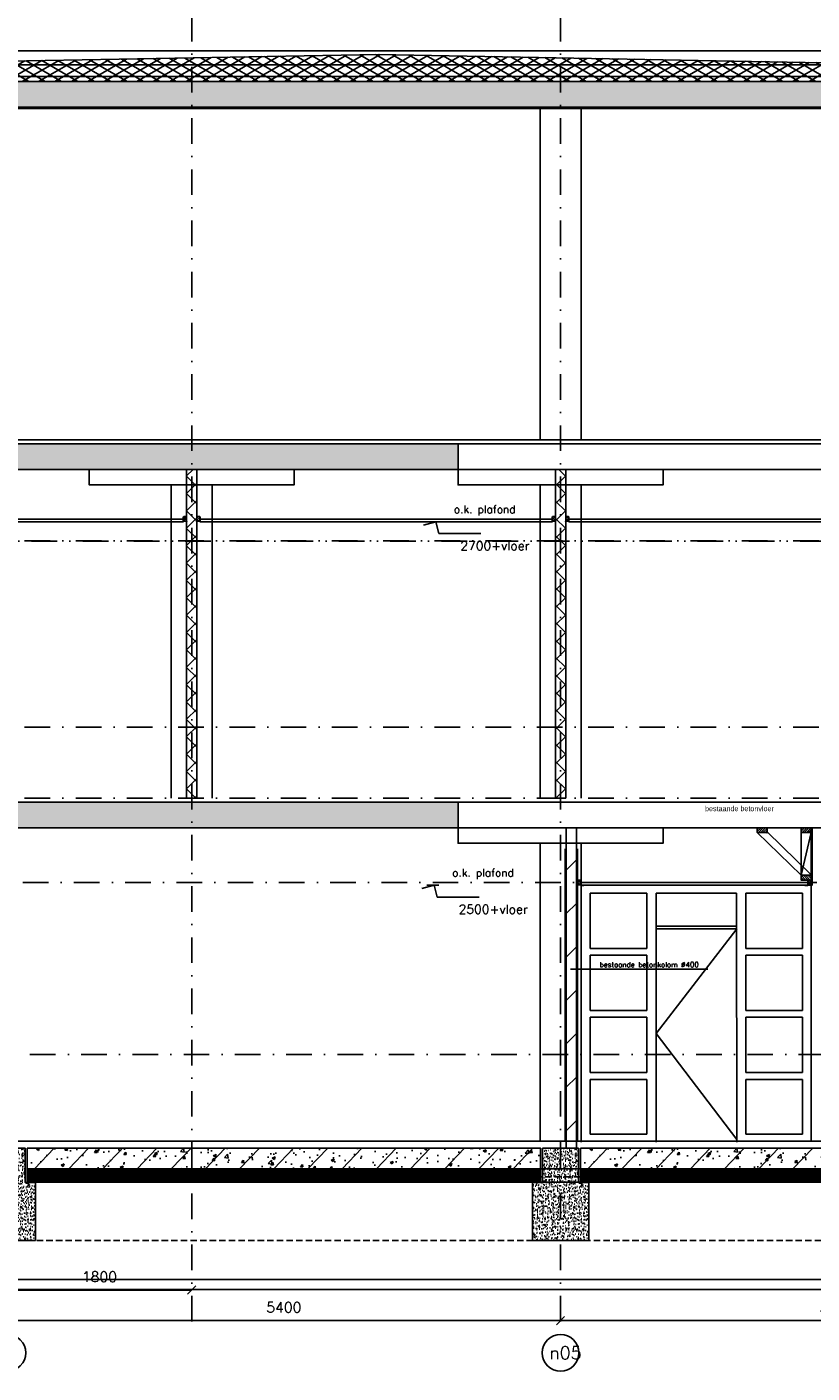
# Model space of a CAD drawing. Extents: x 0 to 317513, y 0 to 193913.
# Tile 7 of 105: x 171814 to 179477, y 90181 to 103329. Entities that reach past the tile are written whole.
import ezdxf
from ezdxf.enums import TextEntityAlignment as Align

# ---------------------------------------------------------------- set-up
doc = ezdxf.new("R2010")
doc.units = 0
doc.header["$LTSCALE"] = 20
doc.header["$MEASUREMENT"] = 0
doc.header["$PDSIZE"] = -1
for name, pattern in [('DASHDOT', [25, 12.5, -6.25, 0, -6.25]), ('DD1', [2.66667, 1.66667, -0.5, 0, -0.5]), ('HIDDEN', [9.375, 6.25, -3.125]), ('HIDDEN2', [4.6875, 3.125, -1.5625])]:
    doc.linetypes.add(name, pattern=pattern)
doc.layers.get('0').update_dxf_attribs({"linetype": 'CONTINUOUS'})
doc.layers.get('DEFPOINTS').update_dxf_attribs({"linetype": 'CONTINUOUS'})
for name, color, linetype in [('A--01A1_ACEER', 1, 'CONTINUOUS'), ('A--A21--_F-23-', 9, 'CONTINUOUS'), ('A--A22--_F123-', 9, 'CONTINUOUS'), ('A--A23--_F--3-', 9, 'CONTINUOUS'), ('A--A25--_F--3-', 9, 'CONTINUOUS'), ('A--A42--_F-23-', 9, 'CONTINUOUS'), ('A--L$7A3-_STRAMIEN', 3, 'CONTINUOUS'), ('A--L13D2_VLOEREN', 2, 'CONTINUOUS'), ('A--L13D3_VLOEREN', 3, 'CONTINUOUS'), ('A--L13DC4_VLOEREN', 4, 'HIDDEN'), ('A--L21--', 3, 'CONTINUOUS'), ('A--L21--_F-23-', 4, 'CONTINUOUS'), ('A--L22--', 3, 'CONTINUOUS'), ('A--L22--_F--3-', 7, 'CONTINUOUS'), ('A--L22D2_BINNENWAND', 2, 'CONTINUOUS'), ('A--L23--', 7, 'CONTINUOUS'), ('A--L23--_F--3-', 7, 'CONTINUOUS'), ('A--L25--', 7, 'CONTINUOUS'), ('A--L25--_F-23-', 7, 'CONTINUOUS'), ('A--L28D1_KONSTRUKTIES', 1, 'CONTINUOUS'), ('A--L28DC1_KONSTRUKTIES', 1, 'HIDDEN2'), ('A--L31--', 2, 'CONTINUOUS'), ('A--L31--_F123--A1-BINNENKOZ', 1, 'CONTINUOUS'), ('A--L31D1_BUITENKOZIJN', 1, 'CONTINUOUS'), ('A--L32A1_BINNENKOZIJN', 1, 'CONTINUOUS'), ('A--L35-D2-_PLAFONDS', 2, 'CONTINUOUS'), ('A--L35-D4-_PLAFONDS', 4, 'CONTINUOUS'), ('A--L42--', 7, 'CONTINUOUS'), ('A--L42--_F-23-', 7, 'CONTINUOUS'), ('A--M$1A-_F123-', 1, 'CONTINUOUS'), ('A--M01A1_MAATVOERING', 1, 'CONTINUOUS'), ('A--M01B1_HOOGTE_MAATV', 1, 'CONTINUOUS'), ('A--T$1A-_F123_20', 1, 'CONTINUOUS'), ('A--T$7A-_STRAMIEN', 2, 'CONTINUOUS'), ('A--T$7A8-_STRAMIEN', 8, 'DASHDOT'), ('A--T01A-25_TEKST', 2, 'CONTINUOUS'), ('A--T01B2_HOOGTE_MAATV', 2, 'CONTINUOUS'), ('A--T01B3_HOOGTE_MAATV', 3, 'CONTINUOUS'), ('STRAMIEN', 8, 'DD1'), ('X--LR---_CP', 7, 'CONTINUOUS')]:
    doc.layers.add(name, color=color, linetype=linetype)
doc.styles.add('ALFA-0_25', font='ROMANS')
doc.styles.add('EB2', font='ARIAL.TTF')
doc.styles.add('HIEMSTRA', font='romans.shx')
doc.styles.add('HOOGTEXT', font='ROMANS.shx', dxfattribs={"height": 2.5})
doc.dimstyles.get("Standard").update_dxf_attribs({"dimscale": 40, "dimtxt": 2.5, "dimasz": 2, "dimexe": 0.3, "dimexo": 0.3, "dimgap": 2, "dimtad": 1, "dimdec": 0, "dimzin": 0, "dimdsep": 46, "dimtxsty": 'HIEMSTRA', "dimblk1": 'OBLIQUE', "dimblk2": 'OBLIQUE', "dimsah": 1, "dimcen": 0.09, "dimdle": 0.3, "dimclrd": 1, "dimclre": 1, "dimclrt": 3, "dimadec": 0, "dimazin": 0, "dimtfac": 1, "dimtdec": 4, "dimtix": 1, "dimtmove": 2, "dimatfit": 3, "dimldrblk": 'OBLIQUE', "dimfxl": 0, "dimtvp": 625, "dimtolj": 1, "dimtzin": 0, "dimarcsym": 0})
pattern_1 = [(45, (0, 0), (-10.6066, 10.6066), [])]

# ---------------------------------------------------------------- blocks, each defined once
blk = doc.blocks.new('*U917')
at = {"layer": 'A--L23--_F--3-', "color": 2, "linetype": 'Continuous'}
blk.add_lwpolyline([(0, 0), (0, -20), (-16133, -20), (-16133, 0)], dxfattribs=at)
blk = doc.blocks.new('*U909')
at = {"layer": 'A--L23--_F--3-', "color": 2, "linetype": 'Continuous'}
blk.add_lwpolyline([(0, 0), (0, -20), (-16034, -20), (-16034, 0)], dxfattribs=at)
blk = doc.blocks.new('_OBLIQUE')
at = {"color": 0, "linetype": 'ByBlock'}
blk.add_line((-0.5, -0.5), (0.5, 0.5), dxfattribs=at)
blk = doc.blocks.new('*D184')
at = {"color": 1, "linetype": 'ByBlock'}
for p, q in [((177022, 90705), (177022, 90693)), ((177022, 90693), (182422, 90693)), ((182422, 90705), (182422, 90693))]:
    blk.add_line(p, q, dxfattribs=at)
at = {"layer": 'DEFPOINTS', "color": 0, "linetype": 'ByBlock'}
for p in [(177022, 90693), (182422, 90693), (182422, 90693)]:
    blk.add_point(p, dxfattribs=at)
at = {"color": 1, "linetype": 'ByBlock', "xscale": 80, "yscale": 80, "zscale": 80, "rotation": 180}
blk.add_blockref('_OBLIQUE', (177022, 90693), dxfattribs=at)
at = {"color": 1, "linetype": 'ByBlock', "xscale": 80, "yscale": 80, "zscale": 80}
blk.add_blockref('_OBLIQUE', (182422, 90693), dxfattribs=at)
at = {"color": 3, "linetype": 'ByBlock', "insert": (179722, 90823), "char_height": 100, "attachment_point": 5, "style": 'HIEMSTRA'}
blk.add_mtext('\\A1;5400', dxfattribs=at)
blk = doc.blocks.new('*D185')
at = {"color": 1, "linetype": 'ByBlock'}
for p, q in [((171622, 90705), (171622, 90693)), ((171622, 90693), (177022, 90693)), ((177022, 90705), (177022, 90693))]:
    blk.add_line(p, q, dxfattribs=at)
at = {"layer": 'DEFPOINTS', "color": 0, "linetype": 'ByBlock'}
for p in [(171622, 90693), (177022, 90693), (177022, 90693)]:
    blk.add_point(p, dxfattribs=at)
at = {"color": 1, "linetype": 'ByBlock', "xscale": 80, "yscale": 80, "zscale": 80, "rotation": 180}
blk.add_blockref('_OBLIQUE', (171622, 90693), dxfattribs=at)
at = {"color": 1, "linetype": 'ByBlock', "xscale": 80, "yscale": 80, "zscale": 80}
blk.add_blockref('_OBLIQUE', (177022, 90693), dxfattribs=at)
at = {"color": 3, "linetype": 'ByBlock', "insert": (174322, 90823), "char_height": 100, "attachment_point": 5, "style": 'HIEMSTRA'}
blk.add_mtext('\\A1;5400', dxfattribs=at)
blk = doc.blocks.new('*U872')
at = {"layer": 'A--A22--_F123-', "linetype": 'Continuous'}
h = blk.add_hatch(dxfattribs=at)
h.set_pattern_fill('ALFALINE', color=256, scale=300, style=0)
h.set_pattern_definition([(45, (-177127.34, -92375.9), (-212.13203, 212.13203), [])])
h.paths.add_polyline_path([(0, 0), (-50, 0), (-50, 3130), (0, 3130), (50, 3130), (50, 0)])
at = {"layer": 'A--L22--_F--3-', "color": 4, "linetype": 'Continuous'}
for points in [[(0, 0), (-50, 0), (-50, 3130), (0, 3130)], [(0, 0), (50, 0), (50, 3130), (0, 3130)]]:
    blk.add_lwpolyline(points, dxfattribs=at)
blk = doc.blocks.new('Q020283-')
at = {"layer": 'A--A25--_F--3-'}
h = blk.add_hatch(dxfattribs=at)
h.set_pattern_fill('ALFALINE', color=256, scale=15, style=0, pattern_type=2)
h.set_pattern_definition(pattern_1)
h.paths.add_polyline_path([(0, 0), (0, 96), (46, 96), (46, 0)])
at = {"layer": 'A--L25--_F-23-', "color": 2, "linetype": 'Continuous'}
blk.add_lwpolyline([(0, 0), (0, 96), (46, 96), (46, 0)], close=True, dxfattribs=at)
at = {"layer": 'X--LR---_CP'}
for p in [(0, 0), (0, 0), (46, 0)]:
    blk.add_point(p, dxfattribs=at)
blk = doc.blocks.new('*U871')
at = {"layer": 'A--A42--_F-23-', "linetype": 'Continuous'}
h = blk.add_hatch(dxfattribs=at)
h.set_pattern_fill('ALFALINE', color=256, scale=40, style=0)
h.set_pattern_definition([(45, (-179472.002, -95505.898), (-28.284271, 28.284271), [])])
h.paths.add_polyline_path([(0, 0), (5, 0), (5, -560), (0, -560), (-5, -560), (-5, 0)])
at = {"layer": 'A--L42--_F-23-', "color": 2, "linetype": 'Continuous'}
for points in [[(0, 0), (-5, 0), (-5, -560), (0, -560)], [(0, 0), (5, 0), (5, -560), (0, -560)]]:
    blk.add_lwpolyline(points, dxfattribs=at)
blk = doc.blocks.new('Q020259-')
at = {"layer": 'A--A25--_F--3-'}
h = blk.add_hatch(dxfattribs=at)
h.set_pattern_fill('ALFALINE', color=256, scale=15, style=0, pattern_type=2)
h.set_pattern_definition(pattern_1)
h.paths.add_polyline_path([(0, 0), (0, 46), (28, 46), (28, 0)])
at = {"layer": 'A--L25--_F-23-', "color": 2, "linetype": 'Continuous'}
blk.add_lwpolyline([(0, 0), (0, 46), (28, 46), (28, 0)], close=True, dxfattribs=at)
at = {"layer": 'X--LR---_CP'}
for p in [(0, 0), (0, 0), (28, 0)]:
    blk.add_point(p, dxfattribs=at)
blk = doc.blocks.new('*U870')
at = {"layer": 'A--A22--_F123-', "linetype": 'Continuous'}
h = blk.add_hatch(dxfattribs=at)
h.set_pattern_fill('ALFAKRS', color=256, scale=120, style=0)
h.set_pattern_definition([(45, (-177022.34, -95795.9), (-84.852814, 84.852814), []), (135, (-177022.34, -95795.9), (-84.852814, -84.852814), [])])
h.paths.add_polyline_path([(0, 0), (-50, 0), (-50, 3210), (0, 3210), (50, 3210), (50, 0)])
at = {"layer": 'A--L22--_F--3-', "color": 3, "linetype": 'Continuous'}
for points in [[(0, 0), (-50, 0), (-50, 3210), (0, 3210)], [(0, 0), (50, 0), (50, 3210), (0, 3210)]]:
    blk.add_lwpolyline(points, dxfattribs=at)
blk = doc.blocks.new('*U869')
at = {"layer": 'A--A22--_F123-', "linetype": 'Continuous'}
h = blk.add_hatch(dxfattribs=at)
h.set_pattern_fill('ALFAKRS', color=256, scale=120, style=0)
h.set_pattern_definition([(45, (-173422.34, -95795.9), (-84.852814, 84.852814), []), (135, (-173422.34, -95795.9), (-84.852814, -84.852814), [])])
h.paths.add_polyline_path([(0, 0), (-50, 0), (-50, 3210), (0, 3210), (50, 3210), (50, 0)])
at = {"layer": 'A--L22--_F--3-', "color": 3, "linetype": 'Continuous'}
for points in [[(0, 0), (-50, 0), (-50, 3210), (0, 3210)], [(0, 0), (50, 0), (50, 3210), (0, 3210)]]:
    blk.add_lwpolyline(points, dxfattribs=at)
blk = doc.blocks.new('*D254')
at = {"color": 1, "linetype": 'ByBlock'}
for p, q in [((171622, 91004), (171622, 90992)), ((173422, 90992), (171622, 90992)), ((173422, 91004), (173422, 90992))]:
    blk.add_line(p, q, dxfattribs=at)
at = {"layer": 'DEFPOINTS', "color": 0, "linetype": 'ByBlock'}
for p in [(171622, 90992), (171622, 90992), (173422, 90992)]:
    blk.add_point(p, dxfattribs=at)
at = {"color": 1, "linetype": 'ByBlock', "xscale": 80, "yscale": 80, "zscale": 80, "rotation": 180}
blk.add_blockref('_OBLIQUE', (171622, 90992), dxfattribs=at)
at = {"color": 1, "linetype": 'ByBlock', "xscale": 80, "yscale": 80, "zscale": 80}
blk.add_blockref('_OBLIQUE', (173422, 90992), dxfattribs=at)
at = {"color": 3, "linetype": 'ByBlock', "insert": (172522, 91122), "char_height": 100, "attachment_point": 5, "style": 'HIEMSTRA'}
blk.add_mtext('\\A1;1800', dxfattribs=at)
blk = doc.blocks.new('HOOGTEP')
at = {"layer": 'A--M01A1_MAATVOERING'}
for p, q in [((-2.41, 0.65), (0, 0)), ((0, 0), (0.62, 2.33)), ((0.62, 2.33), (8.79, 2.33))]:
    blk.add_line(p, q, dxfattribs=at)
at = {"layer": 'A--M01B1_HOOGTE_MAATV'}
blk.add_line((-1.38, 0), (0.91, 0), dxfattribs=at)
at = {"layer": 'A--T01B2_HOOGTE_MAATV', "style": 'HOOGTEXT', "flags": 4}
blk.add_attdef('TEKST', (1.84, -0.67), '', height=1.5, dxfattribs=at)
at = {"layer": 'A--T01B3_HOOGTE_MAATV', "style": 'HOOGTEXT', "flags": 4}
blk.add_attdef('HOOGTE', (1.67, 3.82), '', height=1.75, dxfattribs=at)
blk = doc.blocks.new('*U698')
at = {"layer": 'A--L23--_F--3-', "color": 2, "linetype": 'Continuous'}
blk.add_lwpolyline([(0, 0), (0, 20), (16034, 20), (16034, 0)], dxfattribs=at)

msp = doc.modelspace()

# ---------------------------------------------------------------- hatches: boundary and pattern name
at = {"layer": 'A--A21--_F-23-'}
h = msp.add_hatch(dxfattribs=at)
h.set_pattern_fill('ALFAISO', color=256, scale=80, angle=270, style=0)
h.set_pattern_definition([(330, (-40, 7e-15), (40, 69.282032), []), (30, (-40, 7e-15), (-40, 69.282032), [])])
h.paths.add_polyline_path([(168057.3, 102991.4), (169822.3, 102960.1), (175242.7, 103059.2), (180622.3, 102959.8), (184090.6, 103059.2), (184090.6, 102795.8), (168057.3, 102796.1)])
at = {"layer": 'A--A23--_F--3-'}
h = msp.add_hatch(dxfattribs=at)
h.set_pattern_fill('ALFABET', color=256, scale=40, angle=1, style=0, pattern_type=2)
h.set_pattern_definition([(134, (397244.69, 7040), (172.64155, 166.718), []), (129, (397244.69, 7040), (-287.29845, -20.08986), [30, -330]), (184, (397244.7, 7040), (60.7431, 299.8624), [24, -264]), (78.5486, (397220.74, 7038.33), (-226.55556, 279.77237), [25.49608, -280.45684]), (132.8158, (397246.1, 7120), (-427.9869, -58.74715), [45, -495]), (82.3644, (397210.4, 7115.1), (-367.00786, 396.11265), [38.2441, -420.6852]), (187.8158, (397246.1, 7120), (-367.00755, 396.1129), [36, -396]), (158, (397205.74, 7100.7), (-241.53712, -156.85604), [30, -330]), (213, (397205.74, 7100.7), (-92.24906, 291.7144), [24, -264]), (107.5486, (397185.6, 7087.62), (-333.7863, 134.8581), [25.49608, -280.45684]), (141.5, (397244.69, 7040), (-2.53928, 133.22215), [0, -260.8, 0, -268, 0, -265]), (171.5, (397244.69, 7040), (-102.458415, 159.577135), [0, -152.8, 0, -254.8, 0, -101]), (211.5, (397333.87, 7038.44), (-213.653908, -5.29398), [0, -100, 0, -312, 0, -414]), (221.5, (397373.87, 7037.75), (-232.54011, 44.1071), [0, -130, 0, -207.2, 0, -294]), (221.5, (397373.87, 7037.75), (-232.54011, 44.1071), [0, -130, 0, -207.2, 0, -294])])
h.paths.add_polyline_path([(184090.6, 102545.9), (167967.3, 102545.9), (167967.4, 102795.9), (184090.5, 102795.9)])
h = msp.add_hatch(dxfattribs=at)
h.set_pattern_fill('ALFABET', color=256, scale=40, angle=1, style=0, pattern_type=2)
h.set_pattern_definition([(134, (397244.69, 3500), (172.64155, 166.718), []), (129, (397244.69, 3500), (-287.29845, -20.08986), [30, -330]), (184, (397244.7, 3500), (60.7431, 299.8624), [24, -264]), (78.5486, (397220.74, 3498.33), (-226.55556, 279.77237), [25.49608, -280.45684]), (132.8158, (397246.1, 3580), (-427.9869, -58.74715), [45, -495]), (82.3644, (397210.4, 3575.1), (-367.00786, 396.11265), [38.2441, -420.6852]), (187.8158, (397246.1, 3580), (-367.00755, 396.1129), [36, -396]), (158, (397205.74, 3560.7), (-241.53712, -156.85604), [30, -330]), (213, (397205.74, 3560.7), (-92.24906, 291.7144), [24, -264]), (107.5486, (397185.6, 3547.62), (-333.7863, 134.8581), [25.49608, -280.45684]), (141.5, (397244.69, 3500), (-2.53928, 133.22215), [0, -260.8, 0, -268, 0, -265]), (171.5, (397244.69, 3500), (-102.458415, 159.577135), [0, -152.8, 0, -254.8, 0, -101]), (211.5, (397333.87, 3498.44), (-213.653908, -5.29398), [0, -100, 0, -312, 0, -414]), (221.5, (397373.87, 3497.75), (-232.54011, 44.1071), [0, -130, 0, -207.2, 0, -294]), (221.5, (397373.87, 3497.75), (-232.54011, 44.1071), [0, -130, 0, -207.2, 0, -294])])
h.paths.add_polyline_path([(176022.3, 99005.9), (167967.3, 99005.9), (167967.3, 99255.9), (176022.3, 99255.9)])
h = msp.add_hatch(dxfattribs=at)
h.set_pattern_fill('ALFABET', color=256, scale=40, angle=1, style=0, pattern_type=2)
h.set_pattern_definition([(134, (397244.69, 0), (172.64155, 166.718), []), (129, (397244.69, 0), (-287.29845, -20.08986), [30, -330]), (184, (397244.7, 0), (60.7431, 299.8624), [24, -264]), (78.5486, (397220.74, -1.67), (-226.55556, 279.77237), [25.49608, -280.45684]), (132.8158, (397246.1, 80), (-427.9869, -58.74715), [45, -495]), (82.3644, (397210.4, 75.1), (-367.00786, 396.11265), [38.2441, -420.6852]), (187.8158, (397246.1, 80), (-367.00755, 396.1129), [36, -396]), (158, (397205.74, 60.7), (-241.53712, -156.85604), [30, -330]), (213, (397205.74, 60.7), (-92.24906, 291.7144), [24, -264]), (107.5486, (397185.6, 47.62), (-333.7863, 134.8581), [25.49608, -280.45684]), (141.5, (397244.69, 0), (-2.53928, 133.22215), [0, -260.8, 0, -268, 0, -265]), (171.5, (397244.69, 0), (-102.458415, 159.577135), [0, -152.8, 0, -254.8, 0, -101]), (211.5, (397333.87, -1.56), (-213.653908, -5.29398), [0, -100, 0, -312, 0, -414]), (221.5, (397373.87, -2.25), (-232.54011, 44.1071), [0, -130, 0, -207.2, 0, -294]), (221.5, (397373.87, -2.25), (-232.54011, 44.1071), [0, -130, 0, -207.2, 0, -294])])
h.paths.add_polyline_path([(176022.3, 95505.9), (145228, 95505.9), (145228, 95755.9), (176022.3, 95755.9)])
h = msp.add_hatch(dxfattribs=at)
h.set_pattern_fill('AR-CONC', color=256, scale=10, style=0, pattern_type=2)
h.set_pattern_definition([(50, (-2018.506, 0), (71.726018, -6.275213), [7.5, -82.5]), (355, (-2018.506, 0), (-13.875133, 75.219213), [6, -66]), (100.4514, (-2012.53, -0.52), (57.850938, 68.943954), [6.37402, -70.11421]), (46.1842, (-2018.51, 20), (106.724105, -16.5519), [11.25, -123.75]), (96.6356, (-2009.61, 18.62), (93.46627, 97.411787), [9.56103, -105.1713]), (351.1842, (-2018.51, 20), (93.466195, 97.41186), [9, -99]), (21, (-2008.506, 15), (59.690705, -40.261889), [7.5, -82.5]), (326, (-2008.506, 15), (24.331533, 72.515005), [6, -66]), (71.4514, (-2003.53, 11.645), (84.022263, 32.25305), [6.37402, -70.11421]), (37.5, (-2018.506, 0), (1.2159855, 33.2893854), [0, -65.2, 0, -67, 0, -66.25]), (7.5, (-2018.506, 0), (26.306954, 39.441171), [0, -38.2, 0, -63.7, 0, -25.25]), (327.5, (-2040.806, 0), (53.3822436, -2.255487), [0, -25, 0, -78, 0, -103.5]), (317.5, (-2050.806, 0), (58.318617, 10.010498), [0, -32.5, 0, -51.8, 0, -73.5])])
h.paths.add_polyline_path([(171447.3, 92375.9), (171797.3, 92375.9), (171797.3, 92040.9), (171897.3, 92040.9), (171897.3, 91475.9), (171347.3, 91475.9), (171347.3, 92040.9), (171447.3, 92040.9)])
h = msp.add_hatch(dxfattribs=at)
h.set_pattern_fill('ALFABET', color=256, scale=40, angle=1, style=0, pattern_type=2)
h.set_pattern_definition([(46, (155460.76, 93821.48), (-172.6416, 166.718), []), (51, (155460.76, 93821.48), (287.2984, -20.0899), [30, -330]), (356, (155460.76, 93821.48), (-60.743, 299.8624), [24, -264]), (101.4514, (155484.7, 93819.8), (226.5556, 279.7724), [25.496, -280.457]), (47.1842, (155459.36, 93901.46), (427.987, -58.747), [45, -495]), (97.6356, (155495.03, 93896.57), (367.008, 396.113), [38.244, -420.685]), (352.1842, (155459.36, 93901.46), (367.008, 396.113), [36, -396]), (22, (155499.7, 93882.17), (241.537, -156.856), [30, -330]), (327, (155499.7, 93882.17), (92.249, 291.7144), [24, -264]), (72.4514, (155519.83, 93869.1), (333.7863, 134.858), [25.496, -280.457]), (38.5, (155460.76, 93821.48), (2.5393, 133.22215), [0, -260.8, 0, -268, 0, -265]), (8.5, (155460.76, 93821.48), (102.4584, 159.5771), [0, -152.8, 0, -254.8, 0, -101]), (328.5, (155371.57, 93819.92), (213.6539, -5.294), [0, -100, 0, -312, 0, -414]), (318.5, (155331.58, 93819.22), (232.5401, 44.1071), [0, -130, 0, -207.2, 0, -294]), (318.5, (155331.58, 93819.22), (232.5401, 44.1071), [0, -130, 0, -207.2, 0, -294])])
h.paths.add_polyline_path([(171817.3, 92175.9), (176827.3, 92175.9), (176827.3, 92375.9), (171817.3, 92375.9)])
h = msp.add_hatch(dxfattribs=at)
h.set_pattern_fill('AR-CONC', color=256, scale=10, style=0, pattern_type=2)
h.set_pattern_definition([(50, (3381.494, 0), (71.726018, -6.275213), [7.5, -82.5]), (355, (3381.494, 0), (-13.875133, 75.219213), [6, -66]), (100.4514, (3387.47, -0.52), (57.850938, 68.943954), [6.37402, -70.11421]), (46.1842, (3381.49, 20), (106.724105, -16.5519), [11.25, -123.75]), (96.6356, (3390.39, 18.62), (93.46627, 97.411787), [9.56103, -105.1713]), (351.1842, (3381.49, 20), (93.466195, 97.41186), [9, -99]), (21, (3391.494, 15), (59.690705, -40.261889), [7.5, -82.5]), (326, (3391.494, 15), (24.331533, 72.515005), [6, -66]), (71.4514, (3396.47, 11.645), (84.022263, 32.25305), [6.37402, -70.11421]), (37.5, (3381.494, 0), (1.2159855, 33.2893854), [0, -65.2, 0, -67, 0, -66.25]), (7.5, (3381.494, 0), (26.306954, 39.441171), [0, -38.2, 0, -63.7, 0, -25.25]), (327.5, (3359.194, 0), (53.3822436, -2.255487), [0, -25, 0, -78, 0, -103.5]), (317.5, (3349.194, 0), (58.318617, 10.010498), [0, -32.5, 0, -51.8, 0, -73.5])])
h.paths.add_polyline_path([(176847.3, 92375.9), (177197.3, 92375.9), (177197.3, 92040.9), (177297.3, 92040.9), (177297.3, 91475.9), (176747.3, 91475.9), (176747.3, 92040.9), (176847.3, 92040.9)])
h = msp.add_hatch(dxfattribs=at)
h.set_pattern_fill('ALFABET', color=256, scale=40, angle=1, style=0, pattern_type=2)
h.set_pattern_definition([(46, (160860.76, 93821.48), (-172.6416, 166.718), []), (51, (160860.76, 93821.48), (287.2984, -20.0899), [30, -330]), (356, (160860.76, 93821.48), (-60.743, 299.8624), [24, -264]), (101.4514, (160884.7, 93819.8), (226.5556, 279.7724), [25.496, -280.457]), (47.1842, (160859.36, 93901.46), (427.987, -58.747), [45, -495]), (97.6356, (160895.03, 93896.57), (367.008, 396.113), [38.244, -420.685]), (352.1842, (160859.36, 93901.46), (367.008, 396.113), [36, -396]), (22, (160899.7, 93882.17), (241.537, -156.856), [30, -330]), (327, (160899.7, 93882.17), (92.249, 291.7144), [24, -264]), (72.4514, (160919.83, 93869.1), (333.7863, 134.858), [25.496, -280.457]), (38.5, (160860.76, 93821.48), (2.5393, 133.22215), [0, -260.8, 0, -268, 0, -265]), (8.5, (160860.76, 93821.48), (102.4584, 159.5771), [0, -152.8, 0, -254.8, 0, -101]), (328.5, (160771.57, 93819.92), (213.6539, -5.294), [0, -100, 0, -312, 0, -414]), (318.5, (160731.58, 93819.22), (232.5401, 44.1071), [0, -130, 0, -207.2, 0, -294]), (318.5, (160731.58, 93819.22), (232.5401, 44.1071), [0, -130, 0, -207.2, 0, -294])])
h.paths.add_polyline_path([(177217.3, 92175.9), (182227.3, 92175.9), (182227.3, 92375.9), (177217.3, 92375.9)])
h = msp.add_hatch(dxfattribs=at)
h.set_pattern_fill('ALFAKRS', color=256, scale=10, style=0, pattern_type=2)
h.set_pattern_definition([(45, (108988.517, 10), (-7.0710678, 7.0710678), []), (135, (108988.517, 10), (-7.0710678, -7.0710678), [])])
h.paths.add_polyline_path([(176629.1, 92043.9), (171817.3, 92043.9), (171817.3, 92175.9), (176827.3, 92175.9), (176827.3, 92055.9), (176827.3, 92043.9)])
h = msp.add_hatch(dxfattribs=at)
h.set_pattern_fill('ALFAKRS', color=256, scale=10, style=0, pattern_type=2)
h.set_pattern_definition([(45, (114388.517, 10), (-7.0710678, 7.0710678), []), (135, (114388.517, 10), (-7.0710678, -7.0710678), [])])
h.paths.add_polyline_path([(182029.1, 92043.9), (177217.3, 92043.9), (177217.3, 92175.9), (182227.3, 92175.9), (182227.3, 92055.9), (182227.3, 92043.9)])

# ---------------------------------------------------------------- linework, layer by layer
at = {"layer": 'A--01A1_ACEER'}
for p, q in [((208660.8, 103095.9), (167795.5, 103095.9)), ((178942.7, 95459.9), (179371, 95042.4)), ((179038.7, 95465.5), (179467, 95048)), ((169722.3, 91095.9), (175657.8, 91095.9))]:
    msp.add_line(p, q, dxfattribs=at)
at = {"layer": 'A--L$7A3-_STRAMIEN', "linetype": 'Continuous'}
for centre in [(171622.3, 90378.3), (177022.3, 90378.3)]:
    msp.add_ellipse(centre, major_axis=(127.3, 127.3), ratio=1, dxfattribs=at)
at = {"layer": 'A--L13D2_VLOEREN'}
for p, q in [((173852.9, 92445.9), (169247.3, 92445.9)), ((169272.3, 92445.9), (216665.3, 92445.9))]:
    msp.add_line(p, q, dxfattribs=at)
at = {"layer": 'A--L13D3_VLOEREN'}
for p, q in [((168057.3, 102960), (209187, 102955.2)), ((168047.3, 102844.2), (209187, 102845.2))]:
    msp.add_line(p, q, dxfattribs=at)
at = {"layer": 'A--L13DC4_VLOEREN', "const_width": 1}
msp.add_lwpolyline([(186365.1, 103027.8), (184090.6, 103064.2), (190675.6, 102958.7), (196112.1, 103058.5), (201577.1, 102958.4), (209189.5, 103083.1), (201575.6, 102962.7), (196111.7, 103062.3), (193862.7, 103020.8), (190675.6, 102963), (185832, 103036.3), (184090.6, 103064.2), (184090.6, 103064.2), (184090.6, 103064.2), (180622.3, 102964.8), (175242.7, 103064.2), (169822.3, 102965.1), (168065.1, 102994.8), (168061.1, 102994.8), (168061, 103061.7)], dxfattribs=at)
at = {"layer": 'A--L21--'}
msp.add_lwpolyline([(168057.3, 102991.4), (169822.3, 102960.1), (175242.7, 103059.2), (180622.3, 102959.8), (184090.6, 103059.2), (184090.6, 102795.8), (168057.3, 102796.1)], close=True, dxfattribs=at)
at = {"layer": 'A--L21--_F-23-', "linetype": 'Continuous'}
for points in [[(184090.6, 102545.9), (167967.3, 102545.9), (167967.4, 102795.9), (184090.5, 102795.9)], [(176022.3, 99005.9), (167967.3, 99005.9), (167967.3, 99255.9), (176022.3, 99255.9)], [(176022.3, 99005.9), (184090.6, 99005.9), (184090.6, 99255.9), (176022.3, 99255.9)], [(176022.3, 95505.9), (145228, 95505.9), (145228, 95755.9), (176022.3, 95755.9)], [(176022.3, 95505.9), (184090.6, 95505.9), (184090.6, 95755.9), (176022.3, 95755.9)], [(171447.3, 92375.9), (171797.3, 92375.9), (171797.3, 92040.9), (171897.3, 92040.9), (171897.3, 91475.9), (171347.3, 91475.9), (171347.3, 92040.9), (171447.3, 92040.9), (171447.3, 92375.9)], [(171817.3, 92175.9), (176827.3, 92175.9), (176827.3, 92375.9), (171817.3, 92375.9)], [(176847.3, 92375.9), (177197.3, 92375.9), (177197.3, 92040.9), (177297.3, 92040.9), (177297.3, 91475.9), (176747.3, 91475.9), (176747.3, 92040.9), (176847.3, 92040.9), (176847.3, 92375.9)], [(177217.3, 92175.9), (182227.3, 92175.9), (182227.3, 92375.9), (177217.3, 92375.9)]]:
    msp.add_lwpolyline(points, close=True, dxfattribs=at)
at = {"layer": 'A--L22D2_BINNENWAND'}
for p, q in [((179467, 95505.9), (179467, 92440.9)), ((177067.3, 92445.9), (177067.3, 95302.6)), ((177187.3, 92445.9), (177187.4, 95302.6))]:
    msp.add_line(p, q, dxfattribs=at)
at = {"layer": 'A--L23--'}
for points in [[(176629.1, 92043.9), (171817.3, 92043.9), (171817.3, 92175.9), (176827.3, 92175.9), (176827.3, 92055.9), (176827.3, 92055.9), (176827.3, 92043.9)], [(173745.6, 92043.9), (172274.6, 92043.9), (172274.6, 92175.9), (177217.3, 92175.9), (177217.3, 92055.9), (177217.3, 92055.9), (177217.3, 92043.9)], [(182029.1, 92043.9), (177217.3, 92043.9), (177217.3, 92175.9), (182227.3, 92175.9), (182227.3, 92055.9), (182227.3, 92055.9), (182227.3, 92043.9)], [(179145.6, 92043.9), (177674.6, 92043.9), (177674.6, 92175.9), (182617.3, 92175.9), (182617.3, 92055.9), (182617.3, 92055.9), (182617.3, 92043.9)]]:
    msp.add_lwpolyline(points, close=True, dxfattribs=at)
at = {"layer": 'A--L28D1_KONSTRUKTIES'}
for p, q in [((184090.6, 102531.1), (167957.3, 102530.6)), ((176822.3, 99295.9), (176822.3, 102530.8)), ((177222.3, 99295.9), (177222.3, 102530.9)), ((173222.3, 95795.9), (173222.3, 98855.9)), ((173622.3, 95795.9), (173622.3, 98855.9)), ((176822.3, 95795.9), (176822.3, 98855.9)), ((177222.3, 95795.9), (177222.3, 98855.9)), ((176822.3, 92445.9), (176822.3, 95355.9)), ((177222.3, 92445.9), (177222.3, 95355.9))]:
    msp.add_line(p, q, dxfattribs=at)
for points in [[(174422.3, 99005.9), (174422.3, 98855.9), (172422.3, 98855.9), (172422.3, 99005.9)], [(178022.3, 99005.9), (178022.3, 98855.9), (176022.3, 98855.9), (176022.3, 99005.9)], [(178022.3, 95505.9), (178022.3, 95355.9), (176022.3, 95355.9), (176022.3, 95505.9)]]:
    msp.add_lwpolyline(points, dxfattribs=at)
at = {"layer": 'A--L28DC1_KONSTRUKTIES'}
for p, q in [((178340.2, 92095.9), (172185.4, 92095.9)), ((183740.2, 92095.9), (177585.4, 92095.9)), ((231972.3, 91475.9), (169722.3, 91475.9))]:
    msp.add_line(p, q, dxfattribs=at)
at = {"layer": 'A--L31--'}
msp.add_lwpolyline([(226300.4, 90995.9), (144928, 90995.9), (144928, 91095.9), (226300.4, 91095.9)], dxfattribs=at)
at = {"layer": 'A--L31--_F123--A1-BINNENKOZ'}
for p, q in [((176822.3, 94588.9), (176822.3, 94588.9)), ((176822.3, 94573.9), (176822.3, 94573.9))]:
    msp.add_line(p, q, dxfattribs=at)
at = {"layer": 'A--L31D1_BUITENKOZIJN'}
for p in [(179371, 95459.9), (179467, 95459.9)]:
    msp.add_line(p, (179371, 95042.4), dxfattribs=at)
at = {"layer": 'A--L32A1_BINNENKOZIJN'}
for p, q in [((177222.3, 92435.9), (177222.3, 94947.4)), ((179457.2, 94947.4), (177222.3, 94947.4)), ((177312.3, 94868.9), (177864.3, 94868.9)), ((177312.3, 94329.1), (177312.3, 94868.9)), ((177864.3, 94868.9), (177864.3, 94329.1)), ((177954.1, 94868.9), (177954.3, 92435.9)), ((177954.1, 94868.9), (178741.1, 94868.9)), ((178741.1, 94868.9), (178741.3, 92435.9)), ((178831.3, 94868.9), (178831.3, 94329.1)), ((179383.3, 94868.9), (178831.3, 94868.9)), ((179383.3, 94329.1), (179383.3, 94868.9)), ((178741.2, 94545.3), (177954.1, 94545.3)), ((178741.2, 94518.3), (177954.1, 94518.3)), ((177312.3, 94329.1), (177864.3, 94329.1)), ((178831.3, 94329.1), (179383.3, 94329.1)), ((177312.3, 94262.1), (177864.3, 94262.1)), ((177312.3, 93722.3), (177312.3, 94262.1)), ((177864.3, 94262.1), (177864.3, 93722.3)), ((178831.3, 94262.1), (179383.3, 94262.1)), ((178831.3, 94262.1), (178831.3, 93722.3)), ((179383.3, 93722.3), (179383.3, 94262.1)), ((177312.3, 93722.3), (177864.3, 93722.3)), ((177312.3, 93655.3), (177864.3, 93655.3)), ((177312.3, 93115.6), (177312.3, 93655.3)), ((177864.3, 93655.3), (177864.3, 93115.6)), ((178831.3, 93722.3), (179383.3, 93722.3)), ((178831.3, 93655.3), (179383.3, 93655.3)), ((178831.3, 93655.3), (178831.3, 93115.6)), ((179383.3, 93115.6), (179383.3, 93655.3)), ((177312.3, 93115.6), (177864.3, 93115.6)), ((178831.3, 93115.6), (179383.3, 93115.6)), ((177312.3, 92512.9), (177312.3, 93048.6)), ((177312.3, 93048.6), (177864.3, 93048.6)), ((177864.3, 93048.6), (177864.3, 92512.9)), ((178831.3, 93048.6), (179383.3, 93048.6)), ((178831.3, 93048.6), (178831.3, 92512.9)), ((179383.3, 92512.9), (179383.3, 93048.6)), ((177864.3, 92512.9), (177312.3, 92512.9)), ((179383.3, 92512.9), (178831.3, 92512.9))]:
    msp.add_line(p, q, dxfattribs=at)
msp.add_lwpolyline([(178741.2, 94518.3), (177954.3, 93498.4), (178741.3, 92460.9)], dxfattribs=at)
at = {"layer": 'A--L35-D2-_PLAFONDS'}
for points in [[(167824.4, 98521.1), (173340.1, 98521.1)], [(173340.1, 98496.1), (167824.4, 98496.1)], [(176940.1, 98521.1), (173504.6, 98521.1)], [(173504.6, 98496.1), (176940.1, 98496.1)], [(177104.6, 98521.1), (181363.9, 98521.1)], [(181363.9, 98496.1), (177104.6, 98496.1)], [(177219.6, 94970.9), (179434.8, 94970.9)], [(179434.8, 94945.9), (177219.6, 94945.9)]]:
    msp.add_lwpolyline(points, dxfattribs=at)
at = {"layer": 'A--L35-D4-_PLAFONDS'}
for p, q in [((173315.1, 98493.9), (173340.1, 98493.9)), ((173340.1, 98493.9), (173340.1, 98543.9)), ((173504.6, 98493.9), (173504.6, 98543.9)), ((173529.6, 98493.9), (173504.6, 98493.9)), ((176915.1, 98493.9), (176940.1, 98493.9)), ((176940.1, 98493.9), (176940.1, 98543.9)), ((177104.6, 98493.9), (177104.6, 98543.9)), ((177129.6, 98493.9), (177104.6, 98493.9)), ((177219.6, 94943.4), (177219.6, 94993.4)), ((177248.7, 94943.4), (177219.6, 94943.4)), ((179405.6, 94943.4), (179434.8, 94943.4)), ((179434.8, 94943.4), (179434.8, 94993.4))]:
    msp.add_line(p, q, dxfattribs=at)
at = {"layer": 'A--T$7A8-_STRAMIEN', "color": 8}
for p, q in [((246123.5, 98304.4), (144211.7, 98304.4)), ((289117.5, 93292.4), (144211.7, 93292.4))]:
    msp.add_line(p, q, dxfattribs=at)
at = {"layer": 'A--T01A-25_TEKST'}
msp.add_line((178460.6, 94126.4), (177118.2, 94126.4), dxfattribs=at)
at = {"layer": 'STRAMIEN', "linetype": 'DASHDOT'}
for p, q in [((173422.3, 109939.1), (173422.3, 90566.6)), ((177022.3, 109939.1), (177022.3, 90566.6)), ((139193.8, 102795.9), (241970.6, 102795.9)), ((139283.9, 99295.9), (241970.6, 99295.9)), ((139283.9, 98307.9), (241970.6, 98307.9)), ((139283.9, 96489.1), (241970.6, 96489.1)), ((139283.9, 95795.9), (241970.6, 95795.9)), ((170273.1, 94970.9), (241970.6, 94970.9)), ((139295.6, 92445.9), (241970.6, 92445.9))]:
    msp.add_line(p, q, dxfattribs=at)

# ---------------------------------------------------------------- block references
ref = msp.add_blockref('HOOGTEP', (175804.4, 98496.1), dxfattribs=dict(xscale=-50, yscale=50, zscale=50, rotation=180))
ref.add_attrib('TEKST', 'o.k. plafond', (175981.6, 98580.1), dxfattribs={"layer": 'A--T01B2_HOOGTE_MAATV', "height": 75, "style": 'HOOGTEXT', "flags": 4})
ref.add_attrib('HOOGTE', '2700+vloer', (176045.3, 98217.6), dxfattribs={"layer": 'A--T01B3_HOOGTE_MAATV', "height": 87.5, "style": 'HOOGTEXT', "flags": 4})
ref = msp.add_blockref('HOOGTEP', (175787.8, 94945.9), dxfattribs=dict(xscale=-50, yscale=50, zscale=50, rotation=180))
ref.add_attrib('TEKST', 'o.k. plafond', (175965, 95029.9), dxfattribs={"layer": 'A--T01B2_HOOGTE_MAATV', "height": 75, "style": 'HOOGTEXT', "flags": 4})
ref.add_attrib('HOOGTE', '2500+vloer', (176028.7, 94667.4), dxfattribs={"layer": 'A--T01B3_HOOGTE_MAATV', "height": 87.5, "style": 'HOOGTEXT', "flags": 4})
at = {"layer": 'A--L22--'}
for name, p in [('*U869', (173422.3, 95795.9)), ('*U870', (177022.3, 95795.9)), ('*U872', (177127.3, 92375.9))]:
    msp.add_blockref(name, p, dxfattribs=at)
at = {"layer": 'A--L23--'}
for name, p in [('*U698', (168056.6, 99275.9)), ('*U909', (184090.6, 99275.9)), ('*U917', (184090.6, 95775.9))]:
    msp.add_blockref(name, p, dxfattribs=at)
at = {"layer": 'A--L25--'}
for p in [(173344.3, 98500.9), (173344.3, 98500.9), (176944.3, 98500.9), (176944.3, 98500.9), (179439, 94950.4)]:
    msp.add_blockref('Q020259-', p, dxfattribs=at)
at = {"layer": 'A--L25--', "xscale": -1}
for p in [(173500.3, 98500.9), (173500.3, 98500.9), (177100.3, 98500.9), (177100.3, 98500.9), (177215.4, 94950.4)]:
    msp.add_blockref('Q020259-', p, dxfattribs=at)
at = {"layer": 'A--L25--', "xscale": -1, "rotation": 90}
for p in [(179038.7, 95505.9), (179467, 95505.9)]:
    msp.add_blockref('Q020283-', p, dxfattribs=at)
at = {"layer": 'A--L25--', "rotation": 90}
msp.add_blockref('Q020283-', (179467, 94996.4), dxfattribs=at)
at = {"layer": 'A--L42--'}
msp.add_blockref('*U871', (179472, 95505.9), dxfattribs=at)

# ---------------------------------------------------------------- texts
at = {"layer": 'A--T$1A-_F123_20', "style": 'EB2'}
msp.add_text('bestaande betonvloer', height=50, dxfattribs=at).set_placement((178432.4, 95668.6))
at = {"layer": 'A--T$7A-_STRAMIEN', "style": 'ALFA-0_25'}
msp.add_text('n05', height=125, dxfattribs=at).set_placement((177070, 90378.3), align=Align.MIDDLE_CENTER)
at = {"layer": 'A--T01A-25_TEKST', "style": 'HIEMSTRA'}
msp.add_text('bestaande betonkolom %%C400', height=50, dxfattribs=at).set_placement((177402.8, 94145))

# ---------------------------------------------------------------- dimensions: what is measured, and where the dimension line sits
at = {"layer": 'A--M$1A-_F123-'}
for base, p1, p2, picture, middle in [((171622.3, 90992.3), (173422.3, 90992.3), (171622.3, 90992.3), '*D254', (172522.3, 91122.3)), ((177022.3, 90693), (171622.3, 90693), (177022.3, 90693), '*D185', (174322.3, 90823)), ((182422.3, 90693), (177022.3, 90693), (182422.3, 90693), '*D184', (179722.3, 90823))]:
    dim = msp.add_linear_dim(base=base, p1=p1, p2=p2, dimstyle='Standard', override={"dimexe": 0, "dimcen": 0, "dimdle": 0, "dimtfac": 0.75, "dimtvp": 1.5}, dxfattribs=at)
    dim.commit()
    dim.dimension.update_dxf_attribs({"geometry": picture, "text_midpoint": middle})

doc.saveas('drawing.dxf')
